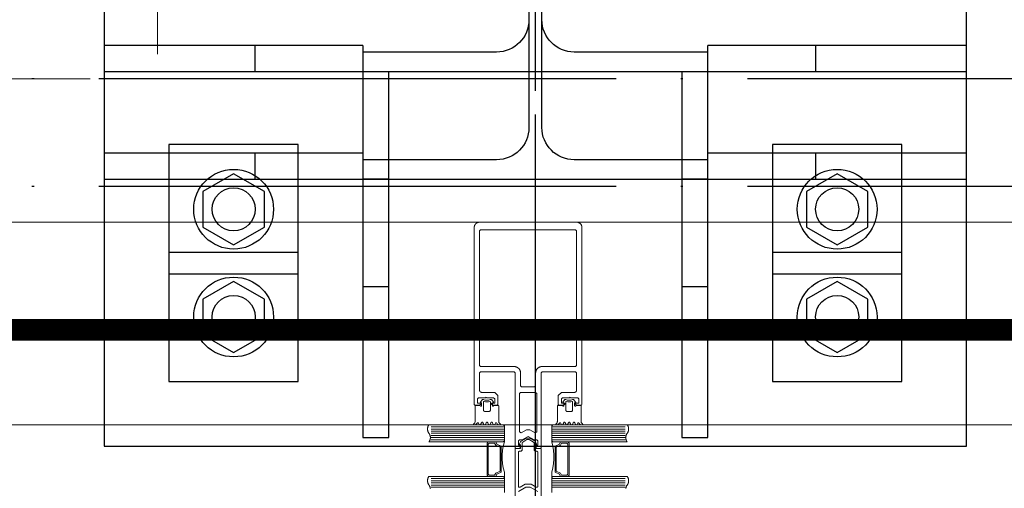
# Model space of a CAD drawing. Header units: millimetres. Extents: x 7483 to 13091, y 8111 to 13871.
# Tile 59 of 256: x 9206 to 9252, y 9223 to 9244. Entities that reach past the tile are written whole.
import ezdxf

# ---------------------------------------------------------------- set-up
doc = ezdxf.new("R2010")
doc.units = ezdxf.units.MM
for name, pattern in [('ACAD_ISO04W100', [30, 24, -3, 0, -3]), ('DGN_STYLE_2', [30.2, 18.12, -12.08]), ('KRESKAKROPKA2', [12.7, 6.35, -3.175, 0, -3.175])]:
    doc.linetypes.add(name, pattern=pattern)
doc.layers.add('a___wymiary', color=7, linetype='Continuous', lineweight=5, true_color=0x000000)
doc.layers.add('wymiary', color=7, linetype='Continuous', lineweight=5, true_color=0xb2b2b2)
for name, color, linetype in [('AS_Belki', 145, 'Continuous'), ('AS_Blachy', 30, 'Continuous'), ('AS_Kotwy', 9, 'Continuous'), ('AS_Siatki', 72, 'Continuous')]:
    doc.layers.add(name, color=color, linetype=linetype)
for name, color, linetype, lineweight in [('CZ-GR', 236, 'Continuous', 30), ('CZ-SR', 106, 'Continuous', 13), ('drzwi', 30, 'Continuous', 20), ('MEBLE PKN', 150, 'Continuous', 20), ('OSI', 64, 'KRESKAKROPKA2', 0)]:
    doc.layers.add(name, color=color, linetype=linetype, lineweight=lineweight)
doc.layers.add('konstrukcja poglądowo', color=7, linetype='Continuous', lineweight=5, true_color=0xb2b2b2, plot=False)
doc.layers.add('Powierzchnie', color=21, linetype='DGN_STYLE_2', lineweight=15, plot=False)
doc.styles.add('Arial', font='arial.ttf')
doc.dimstyles.new('wymiary agp1', dxfattribs={"dimtxt": 16, "dimasz": 5, "dimexe": 30, "dimexo": 60, "dimgap": 1.8, "dimtad": 1, "dimdec": 3, "dimrnd": 0.5, "dimdsep": 46, "dimtxsty": 'Arial', "dimblk": 'znacznik', "dimcen": 1.5, "dimse1": 1, "dimse2": 1, "dimclrd": 256, "dimazin": 0, "dimtfac": 1, "dimtdec": 3, "dimtmove": 1, "dimatfit": 3, "dimldrblk": 'znacznik', "dimfxl": 0, "dimlwd": -1, "dimarcsym": 0})

# ---------------------------------------------------------------- blocks, each defined once
blk = doc.blocks.new('zw$58')
for p, q in [((2.461288, 6.650213), (2.536239, 6.757207)), ((2.979159, 6.757207), (3.054061, 6.650213)), ((6.352965, 6.757207), (6.278063, 6.650213)), ((6.870836, 6.650213), (6.795885, 6.757207)), ((3.566666, 5.500001), (0.166666, 5.500001)), ((2.391415, 5.613097), (2.363192, 5.673681)), ((2.501424, 5.693505), (2.463924, 5.613097)), ((2.611434, 5.613097), (2.573934, 5.693505)), ((2.721444, 5.693505), (2.683944, 5.613097)), ((2.831454, 5.613097), (2.793954, 5.693505)), ((2.941415, 5.693505), (2.903915, 5.613097)), ((3.051424, 5.613097), (3.013924, 5.693505)), ((3.152206, 5.673681), (3.123934, 5.613097)), ((5.765458, 5.500001), (9.165458, 5.500001)), ((6.179918, 5.673681), (6.20819, 5.613097)), ((6.2807, 5.613097), (6.3182, 5.693505)), ((6.390709, 5.693505), (6.428209, 5.613097)), ((6.50067, 5.613097), (6.53817, 5.693505)), ((6.61068, 5.693505), (6.64818, 5.613097)), ((6.72069, 5.613097), (6.75819, 5.693505)), ((6.8307, 5.693505), (6.8682, 5.613097)), ((6.940709, 5.613097), (6.968932, 5.673681)), ((3.566666, 5.400001), (0.166666, 5.400001)), ((3.566666, 5.300001), (0.166666, 5.300001)), ((3.566666, 5.200001), (0.166666, 5.200001)), ((3.566666, 5.100001), (0.166666, 5.100001)), ((5.765458, 5.400001), (9.165458, 5.400001)), ((5.765458, 5.300001), (9.165458, 5.300001)), ((5.765458, 5.200001), (9.165458, 5.200001)), ((5.765458, 5.100001), (9.165458, 5.100001)), ((3.566666, 5.000001), (0.166666, 5.000001)), ((3.566666, 4.900001), (0.166666, 4.900001)), ((5.765458, 5.000001), (9.165458, 5.000001)), ((5.765458, 4.900001), (9.165458, 4.900001)), ((5.266521, 4.470571), (5.266521, 1.995649)), ((3.566666, 3.100001), (0.166666, 3.100001)), ((3.566666, 3.000001), (0.166666, 3.000001)), ((3.566666, 2.900001), (0.166666, 2.900001)), ((3.566666, 2.800001), (0.166666, 2.800001)), ((5.765458, 3.100001), (9.165458, 3.100001)), ((5.765458, 3.000001), (9.165458, 3.000001)), ((5.765458, 2.900001), (9.165458, 2.900001)), ((5.765458, 2.800001), (9.165458, 2.800001)), ((3.566666, 2.700001), (0.166666, 2.700001)), ((5.765458, 2.700001), (9.165458, 2.700001))]:
    blk.add_line(p, q)
for points in [[(4.266062, 4.9), (4.389267, 4.9), (4.666062, 5.059808), (4.942857, 4.9), (5.066062, 4.9), (5.116062, 4.85), (5.116062, 4.65), (5.016062, 4.65), (5.016062, 4.55), (5.066062, 4.5), (5.236062, 4.5), (5.266062, 4.53), (5.266062, 8.0002), (5.316062, 8.0502), (6.866666, 8.0502), (6.916666, 8.0002), (6.916666, 7.2002), (6.916571, 7.195838), (6.916285, 7.191485), (6.91581, 7.187147), (6.915147, 7.182835), (6.914296, 7.178556), (6.913259, 7.174318), (6.912038, 7.17013), (6.910635, 7.165998), (6.909054, 7.161932), (6.907297, 7.157938), (6.905367, 7.154025), (6.903269, 7.1502), (6.901005, 7.14647), (6.898581, 7.142842), (6.896001, 7.139324), (6.89327, 7.135921), (6.890394, 7.132641), (6.887377, 7.129489), (6.884225, 7.126472), (6.880945, 7.123596), (6.877542, 7.120865), (6.874024, 7.118285), (6.870396, 7.115861), (6.866666, 7.113598), (6.862841, 7.111499), (6.858928, 7.109569), (6.854934, 7.107812), (6.850868, 7.106231), (6.846737, 7.104828), (6.842548, 7.103608), (6.83831, 7.10257), (6.834031, 7.101719), (6.829719, 7.101056), (6.825382, 7.100581), (6.821028, 7.100295), (6.816666, 7.1002), (6.216666, 7.1002), (6.066666, 6.9502), (6.066666, 6.5302), (6.096666, 6.5002), (6.316666, 6.5002), (6.366666, 6.5502), (6.366666, 6.6002), (6.216666, 6.6002), (6.216666, 6.8002), (6.266666, 6.8502), (6.591666, 6.8502), (6.616666, 6.8752), (6.641666, 6.8502), (6.966666, 6.8502), (7.016666, 6.8002), (7.016666, 6.6002), (6.866666, 6.6002), (6.866666, 6.5502), (6.916666, 6.5002), (7.136666, 6.5002), (7.166666, 6.5302), (7.166666, 14.7502), (7.166428, 14.761105), (7.165715, 14.771989), (7.164527, 14.782832), (7.162868, 14.793612), (7.16074, 14.80431), (7.158147, 14.814905), (7.155095, 14.825377), (7.151589, 14.835705), (7.147636, 14.845871), (7.143243, 14.855855), (7.138419, 14.865637), (7.133172, 14.8752), (7.127514, 14.884525), (7.121454, 14.893594), (7.115004, 14.90239), (7.108177, 14.910897), (7.100985, 14.919098), (7.093443, 14.926977), (7.085564, 14.934519), (7.077363, 14.941711), (7.068856, 14.948538), (7.06006, 14.954988), (7.050991, 14.961048), (7.041666, 14.966706), (7.032103, 14.971953), (7.022321, 14.976777), (7.012337, 14.98117), (7.002171, 14.985123), (6.991842, 14.988629), (6.981371, 14.991682), (6.970776, 14.994274), (6.960078, 14.996402), (6.949298, 14.998061), (6.938455, 14.999249), (6.927571, 14.999962), (6.916666, 15.0002), (2.416666, 15.0002), (2.405761, 14.999962), (2.394877, 14.999249), (2.384034, 14.998061), (2.373254, 14.996402), (2.362556, 14.994274), (2.351961, 14.991682), (2.34149, 14.988629), (2.331161, 14.985123), (2.320995, 14.98117), (2.311011, 14.976777), (2.301229, 14.971953), (2.291666, 14.966706), (2.282341, 14.961048), (2.273272, 14.954988), (2.264476, 14.948538), (2.255969, 14.941711), (2.247768, 14.934519), (2.239889, 14.926977), (2.232347, 14.919098), (2.225155, 14.910897), (2.218328, 14.90239), (2.211878, 14.893594), (2.205818, 14.884525), (2.20016, 14.8752), (2.194913, 14.865637), (2.190089, 14.855855), (2.185696, 14.845871), (2.181743, 14.835705), (2.178237, 14.825377), (2.175185, 14.814905), (2.172592, 14.80431), (2.170464, 14.793612), (2.168805, 14.782832), (2.167617, 14.771989), (2.166904, 14.761105), (2.166666, 14.7502), (2.166666, 6.5302), (2.196666, 6.5002), (2.416666, 6.5002), (2.466666, 6.5502), (2.466666, 6.6002), (2.316062, 6.6002), (2.316062, 6.8002), (2.366062, 6.8502), (2.691062, 6.8502), (2.716062, 6.8752), (2.741062, 6.8502), (3.066062, 6.8502), (3.116062, 6.8002), (3.116062, 6.6002), (2.966062, 6.6002), (2.966062, 6.5502), (3.016062, 6.5002), (3.236062, 6.5002), (3.266062, 6.5302), (3.266062, 6.9502), (3.116062, 7.1002), (2.516062, 7.1002), (2.5117, 7.100295), (2.507346, 7.100581), (2.503009, 7.101056), (2.498697, 7.101719), (2.494418, 7.10257), (2.49018, 7.103608), (2.485991, 7.104828), (2.48186, 7.106231), (2.477793, 7.107812), (2.4738, 7.109569), (2.469887, 7.111499), (2.466062, 7.113598), (2.462332, 7.115861), (2.458704, 7.118285), (2.455185, 7.120865), (2.451783, 7.123596), (2.448503, 7.126472), (2.445351, 7.129489), (2.442334, 7.132641), (2.439457, 7.135921), (2.436726, 7.139324), (2.434146, 7.142842), (2.431722, 7.14647), (2.429459, 7.1502), (2.427361, 7.154025), (2.425431, 7.157938), (2.423674, 7.161932), (2.422092, 7.165998), (2.42069, 7.17013), (2.419469, 7.174318), (2.418432, 7.178556), (2.417581, 7.182835), (2.416917, 7.187147), (2.416442, 7.191485), (2.416157, 7.195838), (2.416062, 7.2002), (2.416062, 8.0002), (2.466062, 8.0502), (4.016062, 8.0502), (4.066062, 8.0002), (4.066062, 4.53), (4.096062, 4.5), (4.266062, 4.5), (4.316062, 4.55), (4.316062, 4.65), (4.216062, 4.65), (4.216062, 4.85), (4.266062, 4.9)], [(5.016062, 7.4002), (5.016062, 8.0002), (5.016347, 8.013286), (5.017203, 8.026347), (5.018628, 8.039358), (5.020619, 8.052295), (5.023173, 8.065132), (5.026284, 8.077846), (5.029947, 8.090412), (5.034154, 8.102806), (5.038898, 8.115005), (5.044169, 8.126986), (5.049958, 8.138725), (5.056254, 8.1502), (5.063044, 8.16139), (5.070316, 8.172273), (5.078056, 8.182829), (5.086248, 8.193036), (5.094878, 8.202877), (5.10393, 8.212332), (5.113385, 8.221383), (5.123225, 8.230013), (5.133433, 8.238206), (5.143989, 8.245946), (5.154872, 8.253218), (5.166062, 8.260008), (5.177537, 8.266303), (5.189276, 8.272092), (5.201257, 8.277364), (5.213456, 8.282108), (5.22585, 8.286315), (5.238416, 8.289978), (5.25113, 8.293089), (5.263967, 8.295642), (5.276904, 8.297634), (5.289915, 8.299059), (5.302976, 8.299915), (5.316062, 8.3002), (6.866062, 8.3002), (6.916062, 8.3502), (6.916062, 14.6002), (6.866062, 14.6502), (2.466062, 14.6502), (2.416062, 14.6002), (2.416062, 8.3502), (2.466062, 8.3002), (4.016062, 8.3002), (4.029147, 8.299915), (4.042208, 8.299059), (4.055219, 8.297634), (4.068156, 8.295642), (4.080993, 8.293089), (4.093707, 8.289978), (4.106273, 8.286315), (4.118668, 8.282108), (4.130867, 8.277364), (4.142847, 8.272092), (4.154586, 8.266303), (4.166062, 8.260008), (4.177251, 8.253218), (4.188135, 8.245946), (4.19869, 8.238206), (4.208898, 8.230013), (4.218739, 8.221383), (4.228194, 8.212332), (4.237245, 8.202877), (4.245875, 8.193036), (4.254068, 8.182829), (4.261807, 8.172273), (4.269079, 8.16139), (4.275869, 8.1502), (4.282165, 8.138725), (4.287954, 8.126986), (4.293225, 8.115005), (4.297969, 8.102806), (4.302177, 8.090412), (4.305839, 8.077846), (4.30895, 8.065132), (4.311504, 8.052295), (4.313495, 8.039358), (4.31492, 8.026347), (4.315776, 8.013286), (4.316062, 8.0002), (4.316062, 7.4002), (4.366062, 7.3502), (4.966062, 7.3502), (5.016062, 7.4002)], [(4.341062, 5.218579), (4.585677, 5.359808), (4.746446, 5.359808), (4.991062, 5.218579), (5.066062, 5.26188), (5.066062, 7.0502), (5.016062, 7.1002), (4.316062, 7.1002), (4.266062, 7.0502), (4.266062, 5.26188), (4.341062, 5.218579)], [(3.516666, 4.800001), (0.066666, 4.800001), (0.073644, 4.80966), (0.080273, 4.819563), (0.086543, 4.829696), (0.092447, 4.840046), (0.097977, 4.850601), (0.103127, 4.861347), (0.107889, 4.87227), (0.112258, 4.883356), (0.116227, 4.894592), (0.119793, 4.905962), (0.12295, 4.917452), (0.125694, 4.929048), (0.128022, 4.940734), (0.12993, 4.952497), (0.131418, 4.96432), (0.132481, 4.976188), (0.13312, 4.988087), (0.133333, 5.000001), (0.13312, 5.011915), (0.132481, 5.023814), (0.131418, 5.035683), (0.12993, 5.047506), (0.128022, 5.059268), (0.125694, 5.070954), (0.12295, 5.08255), (0.119793, 5.09404), (0.116227, 5.10541), (0.112258, 5.116646), (0.107889, 5.127732), (0.103127, 5.138655), (0.097977, 5.149401), (0.092447, 5.159956), (0.086543, 5.170307), (0.080273, 5.18044), (0.073644, 5.190342), (0.066666, 5.200001), (0.059688, 5.20966), (0.05306, 5.219563), (0.046789, 5.229696), (0.040885, 5.240046), (0.035355, 5.250601), (0.030206, 5.261347), (0.025443, 5.27227), (0.021075, 5.283356), (0.017105, 5.294592), (0.01354, 5.305962), (0.010383, 5.317452), (0.007639, 5.329048), (0.005311, 5.340734), (0.003402, 5.352497), (0.001915, 5.36432), (0.000851, 5.376188), (0.000213, 5.388087), (0, 5.400001), (0.000213, 5.411915), (0.000851, 5.423814), (0.001915, 5.435683), (0.003402, 5.447506), (0.005311, 5.459268), (0.007639, 5.470954), (0.010383, 5.48255), (0.01354, 5.49404), (0.017105, 5.50541), (0.021075, 5.516646), (0.025443, 5.527732), (0.030206, 5.538655), (0.035355, 5.549401), (0.040885, 5.559956), (0.046789, 5.570307), (0.05306, 5.58044), (0.059688, 5.590342), (0.066666, 5.600001), (3.516666, 5.600001), (3.566666, 5.550001), (3.566666, 4.850001), (3.516666, 4.800001)], [(5.815458, 4.800001), (9.265458, 4.800001), (9.25848, 4.80966), (9.251851, 4.819563), (9.245581, 4.829696), (9.239677, 4.840046), (9.234147, 4.850601), (9.228997, 4.861347), (9.224235, 4.87227), (9.219866, 4.883356), (9.215897, 4.894592), (9.212331, 4.905962), (9.209174, 4.917452), (9.20643, 4.929048), (9.204102, 4.940734), (9.202194, 4.952497), (9.200706, 4.96432), (9.199643, 4.976188), (9.199004, 4.988087), (9.198791, 5.000001), (9.199004, 5.011915), (9.199643, 5.023814), (9.200706, 5.035683), (9.202194, 5.047506), (9.204102, 5.059268), (9.20643, 5.070954), (9.209174, 5.08255), (9.212331, 5.09404), (9.215897, 5.10541), (9.219866, 5.116646), (9.224235, 5.127732), (9.228997, 5.138655), (9.234147, 5.149401), (9.239677, 5.159956), (9.245581, 5.170307), (9.251851, 5.18044), (9.25848, 5.190342), (9.265458, 5.200001), (9.272436, 5.20966), (9.279064, 5.219563), (9.285335, 5.229696), (9.291239, 5.240046), (9.296769, 5.250601), (9.301918, 5.261347), (9.306681, 5.27227), (9.311049, 5.283356), (9.315019, 5.294592), (9.318584, 5.305962), (9.321741, 5.317452), (9.324485, 5.329048), (9.326813, 5.340734), (9.328722, 5.352497), (9.330209, 5.36432), (9.331273, 5.376188), (9.331911, 5.388087), (9.332124, 5.400001), (9.331911, 5.411915), (9.331273, 5.423814), (9.330209, 5.435683), (9.328722, 5.447506), (9.326813, 5.459268), (9.324485, 5.470954), (9.321741, 5.48255), (9.318584, 5.49404), (9.315019, 5.50541), (9.311049, 5.516646), (9.306681, 5.527732), (9.301918, 5.538655), (9.296769, 5.549401), (9.291239, 5.559956), (9.285335, 5.570307), (9.279064, 5.58044), (9.272436, 5.590342), (9.265458, 5.600001), (5.815458, 5.600001), (5.765458, 5.550001), (5.765458, 4.850001), (5.815458, 4.800001)], [(2.814666, 3.200001), (2.764666, 3.250001), (2.764666, 4.750001), (2.814666, 4.800001), (3.164666, 4.800001), (3.214666, 4.700001), (3.414666, 4.600001), (3.414666, 3.400001), (3.214666, 3.300001), (3.164666, 3.200001), (2.814666, 3.200001)], [(2.864666, 3.250001), (2.814666, 3.300001), (2.814666, 4.700001), (2.864666, 4.750001), (3.114666, 4.750001), (3.164666, 4.650001), (3.364666, 4.550001), (3.364666, 3.450001), (3.164666, 3.350001), (3.114666, 3.250001), (2.864666, 3.250001)], [(4.266763, 4.365522), (4.34167, 4.365522), (4.391807, 4.415659), (4.391807, 4.752294), (4.392106, 4.759755), (4.393896, 4.767216), (4.396582, 4.77408), (4.400462, 4.780645), (4.404938, 4.786316), (4.410609, 4.791389), (4.416577, 4.795567), (4.614738, 4.909868), (4.718594, 4.909868), (4.916755, 4.795567), (4.922723, 4.791389), (4.928394, 4.786316), (4.93287, 4.780645), (4.93675, 4.77408), (4.939436, 4.767216), (4.941226, 4.759755), (4.941525, 4.752294), (4.941525, 4.415659), (4.991662, 4.365522), (5.066569, 4.365522), (5.074627, 4.364925), (5.082088, 4.363135), (5.08925, 4.36015), (5.096114, 4.355972), (5.102083, 4.350899), (5.107156, 4.34493), (5.111334, 4.338365), (5.114319, 4.331202), (5.116109, 4.323443), (5.116706, 4.315684), (5.116706, 2.744124), (5.116109, 2.736067), (5.11402, 2.728307), (5.111036, 2.720846), (5.106559, 2.713982), (5.101188, 2.708014), (5.09492, 2.70294), (5.088056, 2.699061), (5.080595, 2.696076), (5.072836, 2.694584), (5.064778, 2.694286), (5.056721, 2.695181), (5.048961, 2.69727), (5.041799, 2.700851), (4.808124, 2.835744), (4.525208, 2.835744), (4.291533, 2.700851), (4.284371, 2.69727), (4.276611, 2.695181), (4.268554, 2.694286), (4.260496, 2.694584), (4.252737, 2.696076), (4.245276, 2.699061), (4.238412, 2.70294), (4.232144, 2.708014), (4.226773, 2.713982), (4.222296, 2.720846), (4.219312, 2.728307), (4.217223, 2.736067), (4.216626, 2.744124), (4.216626, 4.315684), (4.217223, 4.323443), (4.219013, 4.331202), (4.221998, 4.338365), (4.226176, 4.34493), (4.231249, 4.350899), (4.237218, 4.355972), (4.244082, 4.36015), (4.251244, 4.363135), (4.258705, 4.364925), (4.266763, 4.365522)], [(6.517458, 3.200001), (6.567458, 3.250001), (6.567458, 4.750001), (6.517458, 4.800001), (6.167458, 4.800001), (6.117458, 4.700001), (5.917458, 4.600001), (5.917458, 3.400001), (6.117458, 3.300001), (6.167458, 3.200001), (6.517458, 3.200001)], [(6.467458, 3.250001), (6.517458, 3.300001), (6.517458, 4.700001), (6.467458, 4.750001), (6.217458, 4.750001), (6.167458, 4.650001), (5.967458, 4.550001), (5.967458, 3.450001), (6.167458, 3.350001), (6.217458, 3.250001), (6.467458, 3.250001)]]:
    blk.add_lwpolyline(points, close=True)
for points in [[(2.146833, 5.646098), (2.164189, 5.65806), (2.179184, 5.672875), (2.191355, 5.690084), (2.200327, 5.709158), (2.205824, 5.729508), (2.207674, 5.750505), (2.207674, 6.460003), (2.208131, 6.465215), (2.209487, 6.470268), (2.211699, 6.475009), (2.214702, 6.479294), (2.218404, 6.482992), (2.222692, 6.48599), (2.227436, 6.488199), (2.232491, 6.489549), (2.237704, 6.490001), (2.425741, 6.490001), (2.430949, 6.489542), (2.435997, 6.488185), (2.440734, 6.485973), (2.445015, 6.482972), (2.44871, 6.479274), (2.451707, 6.474991)], [(2.451693, 6.474988), (2.454694, 6.470707), (2.458394, 6.467012), (2.462679, 6.464015), (2.467419, 6.461808), (2.47247, 6.460456), (2.477679, 6.460003), (2.482889, 6.46046), (2.487939, 6.461814), (2.492678, 6.464025), (2.496961, 6.467024), (2.500658, 6.470722), (2.503656, 6.475005), (2.505866, 6.479743), (2.507219, 6.484793), (2.507674, 6.490001), (2.507674, 6.610003), (2.472518, 6.619426)], [(2.472518, 6.619418), (2.469239, 6.620607), (2.466217, 6.622349), (2.463544, 6.624588), (2.4613, 6.627259), (2.459554, 6.630279), (2.458359, 6.633556), (2.457751, 6.636991), (2.45775, 6.640479), (2.458354, 6.643915), (2.459546, 6.647193), (2.46129, 6.650215)], [(2.536208, 6.757225), (2.539267, 6.760918), (2.542875, 6.764077), (2.54694, 6.766621), (2.551359, 6.768485), (2.556019, 6.769621), (2.560799, 6.77), (2.590341, 6.77), (2.593855, 6.769796), (2.597321, 6.769183), (2.600692, 6.768167), (2.60392, 6.766764)], [(2.892686, 6.676828), (2.89628, 6.677415), (2.899921, 6.67734), (2.903487, 6.676605), (2.906862, 6.675236), (2.909932, 6.673277), (2.912596, 6.670794), (2.914766, 6.667869), (2.916369, 6.664598), (2.917353, 6.661091), (2.917684, 6.657463), (2.917684, 6.27), (2.916925, 6.261318), (2.914669, 6.252899), (2.910986, 6.245), (2.905986, 6.237861), (2.899824, 6.231698), (2.892684, 6.226699), (2.884785, 6.223015), (2.876367, 6.22076), (2.867684, 6.22), (2.647665, 6.22), (2.638982, 6.22076), (2.630564, 6.223015), (2.622665, 6.226699), (2.615525, 6.231698), (2.609363, 6.237861), (2.604363, 6.245), (2.60068, 6.252899), (2.598424, 6.261318), (2.597665, 6.27), (2.597665, 6.657463), (2.597996, 6.661089), (2.59898, 6.664594), (2.600583, 6.667862), (2.602753, 6.670787), (2.605417, 6.67327), (2.608488, 6.675229), (2.611863, 6.6766), (2.615431, 6.677338), (2.619074, 6.677416), (2.62267, 6.676834)], [(2.911432, 6.766753), (2.852144, 6.743386), (2.789537, 6.731494), (2.725812, 6.731494), (2.663205, 6.743386), (2.603917, 6.766753)], [(2.892681, 6.676829), (2.82572, 6.663984), (2.757674, 6.659679), (2.689629, 6.663984), (2.622667, 6.676829)], [(2.911439, 6.766745), (2.914664, 6.768152), (2.918032, 6.769172), (2.921496, 6.769791), (2.925008, 6.77), (2.954598, 6.77), (2.96032, 6.769445), (2.96583, 6.767809), (2.970928, 6.765153), (2.975425, 6.761573), (2.979157, 6.757202)], [(3.063668, 6.475009), (3.060669, 6.470724), (3.056971, 6.467025), (3.052687, 6.464025), (3.047947, 6.461814), (3.042895, 6.460459), (3.037684, 6.460003), (3.032473, 6.460458), (3.027421, 6.46181), (3.02268, 6.46402), (3.018395, 6.467019), (3.014696, 6.470717), (3.011695, 6.475001), (3.009484, 6.47974), (3.00813, 6.484792), (3.007674, 6.490001), (3.007674, 6.610003), (3.04288, 6.619426)], [(3.054059, 6.650215), (3.055801, 6.647197), (3.056992, 6.643923), (3.057598, 6.640492), (3.057599, 6.637008), (3.056996, 6.633577), (3.055806, 6.630302), (3.054067, 6.627283), (3.05183, 6.624613), (3.049163, 6.622371), (3.046149, 6.620626), (3.042877, 6.61943)], [(3.368516, 5.646098), (3.35116, 5.65806), (3.336165, 5.672875), (3.323994, 5.690084), (3.315022, 5.709158), (3.309525, 5.729508), (3.307674, 5.750505), (3.307674, 6.460003), (3.307219, 6.465209), (3.305866, 6.470258), (3.303658, 6.474995), (3.300661, 6.479277), (3.296966, 6.482974), (3.292685, 6.485974), (3.287949, 6.488186), (3.282901, 6.489542), (3.277694, 6.490001), (3.089657, 6.490001), (3.084445, 6.489549), (3.07939, 6.488199), (3.074647, 6.485991), (3.070359, 6.482993), (3.066657, 6.479296), (3.063654, 6.475012)], [(5.963608, 5.646098), (5.980964, 5.65806), (5.995959, 5.672875), (6.00813, 5.690084), (6.017102, 5.709158), (6.022599, 5.729508), (6.02445, 5.750505), (6.02445, 6.460003), (6.024905, 6.465209), (6.026258, 6.470258), (6.028466, 6.474995), (6.031463, 6.479277), (6.035158, 6.482974), (6.039439, 6.485974), (6.044175, 6.488186), (6.049223, 6.489542), (6.05443, 6.490001), (6.242467, 6.490001), (6.247679, 6.489549), (6.252734, 6.488199), (6.257477, 6.485991), (6.261765, 6.482993), (6.265467, 6.479296), (6.26847, 6.475012)], [(6.268456, 6.475009), (6.271455, 6.470724), (6.275153, 6.467025), (6.279437, 6.464025), (6.284177, 6.461814), (6.289229, 6.460459), (6.29444, 6.460003), (6.299651, 6.460458), (6.304703, 6.46181), (6.309444, 6.46402), (6.313729, 6.467019), (6.317428, 6.470717), (6.320429, 6.475001), (6.32264, 6.47974), (6.323994, 6.484792), (6.32445, 6.490001), (6.32445, 6.610003), (6.289244, 6.619426)], [(6.278065, 6.650215), (6.276323, 6.647197), (6.275132, 6.643923), (6.274526, 6.640492), (6.274525, 6.637008), (6.275128, 6.633577), (6.276318, 6.630302), (6.278057, 6.627283), (6.280294, 6.624613), (6.282961, 6.622371), (6.285975, 6.620626), (6.289247, 6.61943)], [(6.420685, 6.766745), (6.41746, 6.768152), (6.414092, 6.769172), (6.410628, 6.769791), (6.407116, 6.77), (6.377526, 6.77), (6.371804, 6.769445), (6.366294, 6.767809), (6.361196, 6.765153), (6.356699, 6.761573), (6.352967, 6.757202)], [(6.439438, 6.676828), (6.435844, 6.677415), (6.432203, 6.67734), (6.428637, 6.676605), (6.425262, 6.675236), (6.422192, 6.673277), (6.419528, 6.670794), (6.417358, 6.667869), (6.415755, 6.664598), (6.414771, 6.661091), (6.41444, 6.657463), (6.41444, 6.27), (6.415199, 6.261318), (6.417455, 6.252899), (6.421138, 6.245), (6.426138, 6.237861), (6.4323, 6.231698), (6.43944, 6.226699), (6.447339, 6.223015), (6.455757, 6.22076), (6.46444, 6.22), (6.684459, 6.22), (6.693142, 6.22076), (6.70156, 6.223015), (6.709459, 6.226699), (6.716599, 6.231698), (6.722761, 6.237861), (6.727761, 6.245), (6.731444, 6.252899), (6.7337, 6.261318), (6.734459, 6.27), (6.734459, 6.657463), (6.734128, 6.661089), (6.733144, 6.664594), (6.731541, 6.667862), (6.729371, 6.670787), (6.726707, 6.67327), (6.723636, 6.675229), (6.720261, 6.6766), (6.716693, 6.677338), (6.71305, 6.677416), (6.709454, 6.676834)], [(6.420692, 6.766753), (6.47998, 6.743386), (6.542587, 6.731494), (6.606312, 6.731494), (6.668919, 6.743386), (6.728207, 6.766753)], [(6.439443, 6.676829), (6.506404, 6.663984), (6.57445, 6.659679), (6.642495, 6.663984), (6.709457, 6.676829)], [(6.795916, 6.757225), (6.792857, 6.760918), (6.789249, 6.764077), (6.785184, 6.766621), (6.780765, 6.768485), (6.776105, 6.769621), (6.771325, 6.77), (6.741783, 6.77), (6.738269, 6.769796), (6.734803, 6.769183), (6.731432, 6.768167), (6.728204, 6.766764)], [(6.880431, 6.474988), (6.87743, 6.470707), (6.87373, 6.467012), (6.869445, 6.464015), (6.864705, 6.461808), (6.859654, 6.460456), (6.854445, 6.460003), (6.849235, 6.46046), (6.844185, 6.461814), (6.839446, 6.464025), (6.835163, 6.467024), (6.831466, 6.470722), (6.828468, 6.475005), (6.826258, 6.479743), (6.824905, 6.484793), (6.82445, 6.490001), (6.82445, 6.610003), (6.859606, 6.619426)], [(6.859606, 6.619418), (6.862885, 6.620607), (6.865907, 6.622349), (6.86858, 6.624588), (6.870824, 6.627259), (6.87257, 6.630279), (6.873765, 6.633556), (6.874373, 6.636991), (6.874374, 6.640479), (6.87377, 6.643915), (6.872578, 6.647193), (6.870834, 6.650215)], [(7.185291, 5.646098), (7.167935, 5.65806), (7.15294, 5.672875), (7.140769, 5.690084), (7.131797, 5.709158), (7.1263, 5.729508), (7.12445, 5.750505), (7.12445, 6.460003), (7.123993, 6.465215), (7.122637, 6.470268), (7.120425, 6.475009), (7.117422, 6.479294), (7.11372, 6.482992), (7.109432, 6.48599), (7.104688, 6.488199), (7.099633, 6.489549), (7.09442, 6.490001), (6.906383, 6.490001), (6.901175, 6.489542), (6.896127, 6.488185), (6.89139, 6.485973), (6.887109, 6.482972), (6.883414, 6.479274), (6.880417, 6.474991)], [(2.16456, 5.590142), (2.159461, 5.590082), (2.154426, 5.590885), (2.1496, 5.592529), (2.145122, 5.594966), (2.141121, 5.598126), (2.137713, 5.601917), (2.134996, 5.606231), (2.133049, 5.610943), (2.131928, 5.615916), (2.131666, 5.621007), (2.132269, 5.626069), (2.133721, 5.630955), (2.13598, 5.635526), (2.13898, 5.639648), (2.142635, 5.643202), (2.146838, 5.646087)], [(2.31109, 5.677723), (2.288957, 5.650315), (2.262359, 5.627216), (2.232121, 5.609142), (2.19918, 5.596654), (2.164559, 5.590139)], [(2.311103, 5.677724), (2.314417, 5.681831), (2.3184, 5.685293), (2.322927, 5.688002), (2.327858, 5.689876), (2.333042, 5.690856), (2.338317, 5.690912), (2.34352, 5.690042), (2.34849, 5.688273), (2.353073, 5.685659), (2.357128, 5.682282), (2.360528, 5.678247), (2.363168, 5.673677)], [(2.463934, 5.613089), (2.460447, 5.607051), (2.455965, 5.601711), (2.450624, 5.59723), (2.444586, 5.593745), (2.438035, 5.591362), (2.431169, 5.590153), (2.424198, 5.590154), (2.417333, 5.591367), (2.410783, 5.593754), (2.404747, 5.597242), (2.399408, 5.601725), (2.394929, 5.607068), (2.391445, 5.613107)], [(2.501413, 5.693504), (2.5049, 5.699542), (2.509384, 5.704884), (2.514727, 5.709366), (2.520768, 5.712852), (2.527322, 5.715237), (2.534192, 5.716448), (2.541167, 5.716448), (2.548036, 5.715237), (2.554591, 5.712852), (2.560632, 5.709366), (2.565975, 5.704884), (2.570458, 5.699542), (2.573946, 5.693504)], [(2.683956, 5.613098), (2.680468, 5.607059), (2.675985, 5.601718), (2.670641, 5.597236), (2.664601, 5.593749), (2.658046, 5.591364), (2.651177, 5.590154), (2.644201, 5.590154), (2.637332, 5.591364), (2.630778, 5.593749), (2.624737, 5.597236), (2.619394, 5.601718), (2.61491, 5.607059), (2.611423, 5.613098)], [(2.721435, 5.693513), (2.724921, 5.699551), (2.729403, 5.704891), (2.734745, 5.709372), (2.740783, 5.712857), (2.747334, 5.71524), (2.754199, 5.716449), (2.76117, 5.716447), (2.768035, 5.715235), (2.774585, 5.712848), (2.780621, 5.70936), (2.78596, 5.704877), (2.790439, 5.699534), (2.793923, 5.693494)], [(2.903924, 5.613089), (2.900438, 5.607052), (2.895958, 5.601713), (2.890618, 5.597233), (2.884582, 5.593748), (2.878033, 5.591364), (2.871169, 5.590153), (2.8642, 5.590153), (2.857336, 5.591364), (2.850787, 5.593748), (2.84475, 5.597233), (2.839411, 5.601713), (2.83493, 5.607052), (2.831444, 5.613089)], [(2.941445, 5.693494), (2.944929, 5.699534), (2.949408, 5.704877), (2.954747, 5.70936), (2.960783, 5.712848), (2.967333, 5.715235), (2.974198, 5.716447), (2.981169, 5.716449), (2.988035, 5.71524), (2.994586, 5.712857), (3.000624, 5.709372), (3.005965, 5.704891), (3.010447, 5.699551), (3.013934, 5.693513)], [(3.123946, 5.613098), (3.120458, 5.607059), (3.115975, 5.601718), (3.110632, 5.597236), (3.104591, 5.593749), (3.098036, 5.591364), (3.091167, 5.590154), (3.084192, 5.590154), (3.077322, 5.591364), (3.070768, 5.593749), (3.064727, 5.597236), (3.059384, 5.601718), (3.0549, 5.607059), (3.051413, 5.613098)], [(3.152187, 5.673687), (3.154832, 5.678255), (3.158236, 5.68229), (3.162296, 5.685666), (3.166884, 5.688278), (3.171859, 5.690045), (3.177067, 5.690913), (3.182346, 5.690855), (3.187534, 5.689873), (3.192469, 5.687997), (3.196999, 5.685285), (3.200983, 5.681821), (3.204298, 5.677713)], [(3.35079, 5.590144), (3.31618, 5.596665), (3.283251, 5.609155), (3.253023, 5.627228), (3.226434, 5.650322), (3.204308, 5.677723)], [(3.368522, 5.646108), (3.372735, 5.643225), (3.376398, 5.639671), (3.379405, 5.635547), (3.381669, 5.630974), (3.383126, 5.626082), (3.383732, 5.621015), (3.38347, 5.615918), (3.382348, 5.61094), (3.380398, 5.606224), (3.377676, 5.601906), (3.374262, 5.598112), (3.370255, 5.594951), (3.365769, 5.592516), (3.360935, 5.590876), (3.355894, 5.590078), (3.35079, 5.590147)], [(5.963602, 5.646108), (5.959389, 5.643225), (5.955726, 5.639671), (5.952719, 5.635547), (5.950455, 5.630974), (5.948998, 5.626082), (5.948392, 5.621015), (5.948654, 5.615918), (5.949776, 5.61094), (5.951726, 5.606224), (5.954448, 5.601906), (5.957862, 5.598112), (5.961869, 5.594951), (5.966355, 5.592516), (5.971189, 5.590876), (5.97623, 5.590078), (5.981334, 5.590147)], [(5.981334, 5.590144), (6.015944, 5.596665), (6.048873, 5.609155), (6.079101, 5.627228), (6.10569, 5.650322), (6.127816, 5.677723)], [(6.179937, 5.673687), (6.177292, 5.678255), (6.173888, 5.68229), (6.169828, 5.685666), (6.16524, 5.688278), (6.160265, 5.690045), (6.155057, 5.690913), (6.149778, 5.690855), (6.14459, 5.689873), (6.139655, 5.687997), (6.135125, 5.685285), (6.131141, 5.681821), (6.127826, 5.677713)], [(6.208178, 5.613098), (6.211666, 5.607059), (6.216149, 5.601718), (6.221492, 5.597236), (6.227533, 5.593749), (6.234088, 5.591364), (6.240957, 5.590154), (6.247932, 5.590154), (6.254802, 5.591364), (6.261356, 5.593749), (6.267397, 5.597236), (6.27274, 5.601718), (6.277224, 5.607059), (6.280711, 5.613098)], [(6.390679, 5.693494), (6.387195, 5.699534), (6.382716, 5.704877), (6.377377, 5.70936), (6.371341, 5.712848), (6.364791, 5.715235), (6.357926, 5.716447), (6.350955, 5.716449), (6.344089, 5.71524), (6.337538, 5.712857), (6.3315, 5.709372), (6.326159, 5.704891), (6.321677, 5.699551), (6.31819, 5.693513)], [(6.4282, 5.613089), (6.431686, 5.607052), (6.436166, 5.601713), (6.441506, 5.597233), (6.447542, 5.593748), (6.454091, 5.591364), (6.460955, 5.590153), (6.467924, 5.590153), (6.474788, 5.591364), (6.481337, 5.593748), (6.487374, 5.597233), (6.492713, 5.601713), (6.497194, 5.607052), (6.50068, 5.613089)], [(6.610689, 5.693513), (6.607203, 5.699551), (6.602721, 5.704891), (6.597379, 5.709372), (6.591341, 5.712857), (6.58479, 5.71524), (6.577925, 5.716449), (6.570954, 5.716447), (6.564089, 5.715235), (6.557539, 5.712848), (6.551503, 5.70936), (6.546164, 5.704877), (6.541685, 5.699534), (6.538201, 5.693494)], [(6.648168, 5.613098), (6.651656, 5.607059), (6.656139, 5.601718), (6.661483, 5.597236), (6.667523, 5.593749), (6.674078, 5.591364), (6.680947, 5.590154), (6.687923, 5.590154), (6.694792, 5.591364), (6.701346, 5.593749), (6.707387, 5.597236), (6.71273, 5.601718), (6.717214, 5.607059), (6.720701, 5.613098)], [(6.830711, 5.693504), (6.827224, 5.699542), (6.82274, 5.704884), (6.817397, 5.709366), (6.811356, 5.712852), (6.804802, 5.715237), (6.797932, 5.716448), (6.790957, 5.716448), (6.784088, 5.715237), (6.777533, 5.712852), (6.771492, 5.709366), (6.766149, 5.704884), (6.761666, 5.699542), (6.758178, 5.693504)], [(6.86819, 5.613089), (6.871677, 5.607051), (6.876159, 5.601711), (6.8815, 5.59723), (6.887538, 5.593745), (6.894089, 5.591362), (6.900955, 5.590153), (6.907926, 5.590154), (6.914791, 5.591367), (6.921341, 5.593754), (6.927377, 5.597242), (6.932716, 5.601725), (6.937195, 5.607068), (6.940679, 5.613107)], [(7.021021, 5.677724), (7.017707, 5.681831), (7.013724, 5.685293), (7.009197, 5.688002), (7.004266, 5.689876), (6.999082, 5.690856), (6.993807, 5.690912), (6.988604, 5.690042), (6.983634, 5.688273), (6.979051, 5.685659), (6.974996, 5.682282), (6.971596, 5.678247), (6.968956, 5.673677)], [(7.021034, 5.677723), (7.043167, 5.650315), (7.069765, 5.627216), (7.100003, 5.609142), (7.132944, 5.596654), (7.167565, 5.590139)], [(7.167564, 5.590142), (7.172663, 5.590082), (7.177698, 5.590885), (7.182524, 5.592529), (7.187002, 5.594966), (7.191003, 5.598126), (7.194411, 5.601917), (7.197128, 5.606231), (7.199075, 5.610943), (7.200196, 5.615916), (7.200458, 5.621007), (7.199855, 5.626069), (7.198403, 5.630955), (7.196144, 5.635526), (7.193144, 5.639648), (7.189489, 5.643202), (7.185286, 5.646087)], [(3.514666, 4.800001), (3.164666, 4.800001), (3.214666, 4.700001), (3.414666, 4.600001), (3.414666, 3.400001), (3.214666, 3.300001), (3.164666, 3.200001), (3.514666, 3.200001)], [(3.564666, 3.152001), (3.564666, 3.400001), (3.514666, 3.600001), (3.484666, 3.800001), (3.464666, 4.000001), (3.464666, 4.200001), (3.484666, 4.400001), (3.514666, 4.600001), (3.564666, 4.800001), (3.564666, 4.848001)], [(5.116706, 2.495826), (4.770521, 2.695778), (4.562811, 2.695778), (4.216626, 2.495826)], [(4.066811, 1.995649), (4.066811, 4.470571), (4.06711, 4.474451), (4.068005, 4.478331), (4.069497, 4.481912), (4.071586, 4.485195), (4.073974, 4.488179), (4.076958, 4.490865), (4.080241, 4.492954), (4.083822, 4.494446), (4.087702, 4.495341), (4.091582, 4.49564), (4.091582, 4.49564), (4.291533, 4.49564), (4.294816, 4.495938), (4.2978, 4.496535), (4.300785, 4.497729), (4.30347, 4.49952), (4.305858, 4.501609), (4.307947, 4.503996), (4.309439, 4.506682), (4.310633, 4.509368), (4.311528, 4.512651), (4.311528, 4.515635), (4.311528, 4.665748), (4.281685, 4.68246), (4.278999, 4.684549), (4.276611, 4.686638), (4.274821, 4.689324), (4.273329, 4.692309), (4.272135, 4.695591), (4.271836, 4.698874), (4.271836, 4.702157), (4.272433, 4.70544), (4.273627, 4.708424), (4.321377, 4.811086), (4.325256, 4.817651), (4.329733, 4.82362), (4.335403, 4.828992), (4.34167, 4.83317), (4.595937, 4.98), (4.737395, 4.98), (4.991662, 4.83317), (4.997929, 4.828992), (5.003599, 4.82362), (5.008076, 4.817651), (5.011955, 4.811086), (5.059705, 4.708424), (5.060899, 4.70544), (5.061496, 4.702157), (5.061496, 4.698874), (5.061197, 4.695591), (5.060003, 4.692309), (5.058511, 4.689324), (5.056721, 4.686638), (5.054333, 4.684549), (5.051647, 4.68246), (5.021804, 4.665748), (5.021804, 4.515635), (5.021804, 4.512651), (5.022699, 4.509368), (5.023893, 4.506682), (5.025385, 4.503996), (5.027474, 4.501609), (5.029862, 4.49952), (5.032547, 4.497729), (5.035532, 4.496535), (5.038516, 4.495938), (5.041799, 4.49564), (5.24175, 4.49564), (5.24563, 4.495341), (5.24951, 4.494446), (5.253091, 4.492954), (5.256374, 4.490865), (5.259358, 4.488179), (5.261746, 4.485195), (5.263835, 4.481912), (5.265327, 4.478331), (5.266222, 4.474451), (5.266521, 4.470571), (5.266521, 1.995649)], [(5.767458, 3.152001), (5.767458, 3.400001), (5.817458, 3.600001), (5.847458, 3.800001), (5.867458, 4.000001), (5.867458, 4.200001), (5.847458, 4.400001), (5.817458, 4.600001), (5.767458, 4.800001), (5.767458, 4.848001)], [(5.817458, 4.800001), (6.167458, 4.800001), (6.117458, 4.700001), (5.917458, 4.600001), (5.917458, 3.400001), (6.117458, 3.300001), (6.167458, 3.200001), (5.817458, 3.200001)], [(0.131418, 2.635683), (0.12993, 2.647506), (0.128022, 2.659268), (0.125694, 2.670954), (0.12295, 2.68255), (0.119793, 2.69404), (0.116227, 2.70541), (0.112258, 2.716646), (0.107889, 2.727732), (0.103127, 2.738655), (0.097977, 2.749401), (0.092447, 2.759956), (0.086543, 2.770307), (0.080273, 2.78044), (0.073644, 2.790342), (0.066666, 2.800001), (0.059688, 2.80966), (0.05306, 2.819563), (0.046789, 2.829696), (0.040885, 2.840046), (0.035355, 2.850601), (0.030206, 2.861347), (0.025443, 2.87227), (0.021075, 2.883356), (0.017105, 2.894592), (0.01354, 2.905962), (0.010383, 2.917452), (0.007639, 2.929048), (0.005311, 2.940734), (0.003402, 2.952497), (0.001915, 2.96432), (0.000851, 2.976188), (0.000213, 2.988087), (0, 3.000001), (0.000213, 3.011915), (0.000851, 3.023814), (0.001915, 3.035683), (0.003402, 3.047506), (0.005311, 3.059268), (0.007639, 3.070954), (0.010383, 3.08255), (0.01354, 3.09404), (0.017105, 3.10541), (0.021075, 3.116646), (0.025443, 3.127732), (0.030206, 3.138655), (0.035355, 3.149401), (0.040885, 3.159956), (0.046789, 3.170307), (0.05306, 3.18044), (0.059688, 3.190342), (0.066666, 3.200001), (3.516666, 3.200001), (3.566666, 3.150001), (3.566666, 2.450001)], [(9.200706, 2.635683), (9.202194, 2.647506), (9.204102, 2.659268), (9.20643, 2.670954), (9.209174, 2.68255), (9.212331, 2.69404), (9.215897, 2.70541), (9.219866, 2.716646), (9.224235, 2.727732), (9.228997, 2.738655), (9.234147, 2.749401), (9.239677, 2.759956), (9.245581, 2.770307), (9.251851, 2.78044), (9.25848, 2.790342), (9.265458, 2.800001), (9.272436, 2.80966), (9.279064, 2.819563), (9.285335, 2.829696), (9.291239, 2.840046), (9.296769, 2.850601), (9.301918, 2.861347), (9.306681, 2.87227), (9.311049, 2.883356), (9.315019, 2.894592), (9.318584, 2.905962), (9.321741, 2.917452), (9.324485, 2.929048), (9.326813, 2.940734), (9.328722, 2.952497), (9.330209, 2.96432), (9.331273, 2.976188), (9.331911, 2.988087), (9.332124, 3.000001), (9.331911, 3.011915), (9.331273, 3.023814), (9.330209, 3.035683), (9.328722, 3.047506), (9.326813, 3.059268), (9.324485, 3.070954), (9.321741, 3.08255), (9.318584, 3.09404), (9.315019, 3.10541), (9.311049, 3.116646), (9.306681, 3.127732), (9.301918, 3.138655), (9.296769, 3.149401), (9.291239, 3.159956), (9.285335, 3.170307), (9.279064, 3.18044), (9.272436, 3.190342), (9.265458, 3.200001), (5.815458, 3.200001), (5.765458, 3.150001), (5.765458, 2.450001)]]:
    blk.add_lwpolyline(points)
blk = doc.blocks.new('gfhgfhhf')
at = {"layer": 'drzwi'}
for points in [[(8218.027, 5171.151), (9892.067, 5171.151)], [(8212.072, 5161.751), (9892.067, 5161.751)]]:
    blk.add_lwpolyline(points, dxfattribs=at)
blk.add_blockref('zw$58', (8714.9, 5156.151), dxfattribs=at)
blk = doc.blocks.new('*U946')
at = {"color": 1}
blk.add_lwpolyline([(0, -42.017), (-5.143, -33.113), (-17.893, -33.113)], dxfattribs=at)
blk = doc.blocks.new('znacznik')
at = {"layer": 'a___wymiary'}
for p, q in [((0, 1.3936), (0, -1.3936)), ((1.3936, 0), (-1.3936, 0))]:
    blk.add_line(p, q, dxfattribs=at)
at = {"layer": 'a___wymiary', "const_width": 0.2}
blk.add_lwpolyline([(0.8759, 0.8759), (-0.8759, -0.8759)], dxfattribs=at)
blk = doc.blocks.new('*D1303')
at = {"layer": 'Defpoints', "color": 0, "transparency": 16777216}
for p in [(8555.286, 11469.362), (10277.023, 11469.362), (8692.028, 9219.562)]:
    blk.add_point(p, dxfattribs=at)
at = {"layer": 'wymiary', "color": 253, "true_color": 0x999999, "transparency": 16777216}
blk.add_line((8555.286, 9224.562), (8555.286, 11464.362), dxfattribs=at)
at = {"layer": 'wymiary', "color": 253, "true_color": 0x999999, "transparency": 16777216, "xscale": 5, "yscale": 5, "zscale": 5}
for p, rotation in [((8555.286, 11469.362), 90), ((8555.286, 9219.562), 270)]:
    blk.add_blockref('znacznik', p, dxfattribs=dict(at, rotation=rotation))
at = {"layer": 'wymiary', "color": 18, "true_color": 0x000000, "transparency": 16777216, "insert": (8545.317, 10344.462), "char_height": 16, "attachment_point": 5, "rotation": 90, "style": 'Arial'}
blk.add_mtext('2250', dxfattribs=at)
blk = doc.blocks.new('*D1310')
at = {"layer": 'Defpoints', "color": 0, "transparency": 16777216}
for p in [(11144.697, 9237.004), (8715.288, 9231.259), (11144.697, 9089.562)]:
    blk.add_point(p, dxfattribs=at)
at = {"layer": 'wymiary', "color": 253, "true_color": 0x999999, "transparency": 16777216}
blk.add_line((8720.288, 9089.562), (11139.697, 9089.562), dxfattribs=at)
at = {"layer": 'wymiary', "color": 253, "true_color": 0x999999, "transparency": 16777216, "xscale": 5, "yscale": 5, "zscale": 5, "rotation": 180}
blk.add_blockref('znacznik', (8715.288, 9089.562), dxfattribs=at)
at = {"layer": 'wymiary', "color": 253, "true_color": 0x999999, "transparency": 16777216, "xscale": 5, "yscale": 5, "zscale": 5}
blk.add_blockref('znacznik', (11144.697, 9089.562), dxfattribs=at)
at = {"layer": 'wymiary', "color": 18, "true_color": 0x000000, "transparency": 16777216, "insert": (9929.993, 9099.531), "char_height": 16, "attachment_point": 5, "style": 'Arial'}
blk.add_mtext('2429.5', dxfattribs=at)
blk = doc.blocks.new('*D1430')
at = {"layer": 'Defpoints', "color": 0, "transparency": 16777216}
for p in [(9212.774, 10092.702), (9129.183, 9234.912), (9212.774, 9234.912)]:
    blk.add_point(p, dxfattribs=at)
at = {"layer": 'wymiary', "color": 253, "true_color": 0x999999, "transparency": 16777216}
blk.add_line((9129.183, 10087.702), (9129.183, 9239.912), dxfattribs=at)
at = {"layer": 'wymiary', "color": 253, "true_color": 0x999999, "transparency": 16777216, "xscale": 5, "yscale": 5, "zscale": 5}
for p, rotation in [((9129.183, 10092.702), 90), ((9129.183, 9234.912), 270)]:
    blk.add_blockref('znacznik', p, dxfattribs=dict(at, rotation=rotation))
at = {"layer": 'wymiary', "color": 18, "true_color": 0x000000, "transparency": 16777216, "insert": (9119.214, 9663.807), "char_height": 16, "attachment_point": 5, "rotation": 90, "style": 'Arial'}
blk.add_mtext('858', dxfattribs=at)
blk = doc.blocks.new('fgfgfgfg')
at = {"layer": 'AS_Belki', "color": 134, "linetype": 'Continuous', "lineweight": 30, "ltscale": 0.2}
for p, q in [((-2385.863, 11326.1759), (-2385.863, 11324.0959)), ((-2385.743, 11324.0959), (-2385.743, 11326.1759)), ((-2386.163, 11323.7959), (-2387.403, 11323.7959)), ((-2387.403, 11323.7959), (-2387.403, 11323.6159)), ((-2384.203, 11323.7959), (-2385.443, 11323.7959)), ((-2384.203, 11323.6159), (-2384.203, 11323.7959)), ((-2387.403, 11323.6159), (-2384.203, 11323.6159))]:
    blk.add_line(p, q, dxfattribs=at)
at = {"layer": 'AS_Belki', "color": 134, "linetype": 'Continuous', "lineweight": 30, "ltscale": 0.2, "extrusion": (6.27875e-15, -1.51582e-14, -1)}
blk.add_arc((2386.163, 11324.0959), 0.3, 180, 270, dxfattribs=at)
at = {"layer": 'AS_Belki', "color": 134, "linetype": 'Continuous', "lineweight": 30, "ltscale": 0.2, "extrusion": (-1.51582e-14, -6.27875e-15, -1)}
blk.add_arc((2385.443, 11324.0959), 0.3, 270, 360, dxfattribs=at)
blk = doc.blocks.new('gfgfddg')
at = {"color": 6, "lineweight": 30}
blk.add_circle((-241.5639, -542.5058), 15.8652, dxfattribs=at)
at = {"layer": 'AS_Belki', "color": 6, "linetype": 'Continuous', "lineweight": 30, "ltscale": 0.2}
for p, q in [((-240.8541, -538.711), (-240.8541, -540.791)), ((-240.7341, -540.791), (-240.7341, -538.711)), ((-241.1541, -541.091), (-242.3941, -541.091)), ((-242.3941, -541.091), (-242.3941, -541.271)), ((-239.1941, -541.091), (-240.4341, -541.091)), ((-239.1941, -541.271), (-239.1941, -541.091)), ((-242.3941, -541.271), (-239.1941, -541.271))]:
    blk.add_line(p, q, dxfattribs=at)
at = {"layer": 'AS_Belki', "color": 6, "linetype": 'Continuous', "lineweight": 30, "ltscale": 0.2, "extrusion": (6.27875e-15, -1.51582e-14, -1)}
blk.add_arc((241.1541, -540.791), 0.3, 180, 270, dxfattribs=at)
at = {"layer": 'AS_Belki', "color": 6, "linetype": 'Continuous', "lineweight": 30, "ltscale": 0.2, "extrusion": (-1.51582e-14, -6.27875e-15, -1)}
blk.add_arc((240.4341, -540.791), 0.3, 270, 0, dxfattribs=at)
at = {"layer": 'AS_Blachy', "color": 6, "linetype": 'Continuous', "lineweight": 30, "ltscale": 0.2}
for p, q in [((-244.7941, -538.471), (-244.7941, -541.031)), ((-236.7941, -541.031), (-236.7941, -538.471)), ((-243.3941, -541.031), (-244.7941, -541.031)), ((-244.7941, -541.031), (-244.7941, -541.271)), ((-242.3941, -541.031), (-243.3941, -541.031)), ((-243.3941, -541.271), (-243.3941, -541.031)), ((-242.3941, -541.031), (-242.3941, -541.091)), ((-238.1941, -541.031), (-239.1941, -541.031)), ((-239.1941, -541.091), (-239.1941, -541.031)), ((-236.7941, -541.031), (-238.1941, -541.031)), ((-238.1941, -541.031), (-238.1941, -541.271)), ((-236.7941, -541.271), (-236.7941, -541.031)), ((-244.7941, -541.271), (-244.7941, -543.751)), ((-244.7941, -541.271), (-243.3941, -541.271)), ((-243.3941, -541.271), (-242.3941, -541.271)), ((-242.3941, -541.271), (-242.3941, -542.271)), ((-242.1541, -542.271), (-242.1541, -541.271)), ((-239.4341, -541.271), (-239.4341, -542.271)), ((-239.1941, -542.271), (-239.1941, -541.271)), ((-239.1941, -541.271), (-238.1941, -541.271)), ((-238.1941, -541.271), (-236.7941, -541.271)), ((-236.7941, -543.751), (-236.7941, -541.271)), ((-242.9941, -541.951), (-244.1941, -541.951)), ((-244.1941, -541.951), (-244.1941, -543.151)), ((-242.9941, -543.151), (-242.9941, -541.951)), ((-237.3941, -541.951), (-238.5941, -541.951)), ((-238.5941, -541.951), (-238.5941, -543.151)), ((-237.3941, -543.151), (-237.3941, -541.951)), ((-242.1541, -542.271), (-242.3941, -542.271)), ((-242.3941, -542.271), (-242.3941, -543.671)), ((-242.1541, -543.671), (-242.1541, -542.271)), ((-239.1941, -542.271), (-239.4341, -542.271)), ((-239.4341, -542.271), (-239.4341, -543.671)), ((-239.1941, -543.671), (-239.1941, -542.271)), ((-244.1941, -543.151), (-242.9941, -543.151)), ((-238.5941, -543.151), (-237.3941, -543.151)), ((-242.3941, -543.671), (-242.1541, -543.671)), ((-239.4341, -543.671), (-239.1941, -543.671)), ((-244.7941, -543.751), (-236.7941, -543.751))]:
    blk.add_line(p, q, dxfattribs=at)
at = {"layer": 'AS_Kotwy', "color": 6, "linetype": 'Continuous', "lineweight": 30, "ltscale": 0.2}
for p, q in [((-243.5941, -542.2215), (-243.8794, -542.3862)), ((-243.3087, -542.3862), (-243.5941, -542.2215)), ((-237.9941, -542.2215), (-238.2794, -542.3862)), ((-237.7087, -542.3862), (-237.9941, -542.2215)), ((-243.8794, -542.3862), (-243.8794, -542.7157)), ((-243.3087, -542.7157), (-243.3087, -542.3862)), ((-238.2794, -542.3862), (-238.2794, -542.7157)), ((-237.7087, -542.7157), (-237.7087, -542.3862)), ((-243.8794, -542.7157), (-243.5941, -542.8805)), ((-243.5941, -542.8805), (-243.3087, -542.7157)), ((-238.2794, -542.7157), (-237.9941, -542.8805)), ((-237.9941, -542.8805), (-237.7087, -542.7157))]:
    blk.add_line(p, q, dxfattribs=at)
for centre, radius in [((-243.5941, -542.551), 0.37), ((-237.9941, -542.551), 0.37), ((-243.5941, -542.551), 0.2), ((-237.9941, -542.551), 0.2)]:
    blk.add_circle(centre, radius, dxfattribs=at)
at = {"layer": 'AS_Siatki', "color": 6, "linetype": 'ACAD_ISO04W100', "lineweight": 30, "ltscale": 0.2}
for p, q in [((-240.7941, -576.5702), (-240.7941, -89.041)), ((392.0541, -541.341), (-407.9459, -541.341))]:
    blk.add_line(p, q, dxfattribs=at)
blk = doc.blocks.new('GHGFHGFH')
at = {"layer": 'OSI', "ltscale": 10}
for p, q in [((9229.941, 9014.914), (9229.941, 11674.712)), ((8510.288, 9241.912), (12389.895, 9241.912))]:
    blk.add_line(p, q, dxfattribs=at)

msp = doc.modelspace()

# ---------------------------------------------------------------- linework, layer by layer
at = {"layer": 'Powierzchnie', "const_width": 1}
msp.add_lwpolyline([(10286.1119, 10577.6962), (10286.1119, 9229.9116), (8725.2884, 9229.9116), (8725.2884, 10667.207)], dxfattribs=at)

# ---------------------------------------------------------------- block references
at = {"layer": 'CZ-GR', "color": 7}
msp.add_blockref('GHGFHGFH', (0, -0.35), dxfattribs=at)
at = {"layer": 'CZ-SR'}
msp.add_blockref('gfhgfhhf', (510.0352, 4063.7609), dxfattribs=at)
at = {"layer": 'konstrukcja poglądowo', "xscale": 5, "yscale": 5, "zscale": 5}
for p in [(10433.9115, 11948.2664), (10433.9115, 11943.2664)]:
    msp.add_blockref('gfgfddg', p, dxfattribs=at)
at = {"layer": 'MEBLE PKN', "rotation": 90}
msp.add_blockref('*U946', (9179.2941, 9260.6116), dxfattribs=at)
at = {"layer": 'wymiary', "xscale": 5, "yscale": 5, "zscale": 5}
msp.add_blockref('fgfgfgfg', (21158.956, -47376.1681), dxfattribs=at)

# ---------------------------------------------------------------- dimensions: what is measured, and where the dimension line sits
at = {"layer": 'wymiary'}
for base, p1, p2, picture, middle in [((8555.2864, 11469.3622), (8692.0284, 9219.5616), (10277.0226, 11469.3622), '*D1303', (8545.3172, 10344.4619)), ((9129.1832, 9234.9116), (9212.7735, 10092.7025), (9212.7735, 9234.9116), '*D1430', (9119.214, 9663.807))]:
    dim = msp.add_linear_dim(base=base, p1=p1, p2=p2, angle=90, dimstyle='wymiary agp1', override={"dimblk": 'znacznik'}, dxfattribs=at)
    dim.commit()
    dim.dimension.update_dxf_attribs({"geometry": picture, "text_midpoint": middle})
dim = msp.add_linear_dim(base=(11144.6975, 9089.5616), p1=(8715.2884, 9231.2593), p2=(11144.6975, 9237.0039), dimstyle='wymiary agp1', override={"dimblk": 'znacznik'}, dxfattribs=at)
dim.commit()
dim.dimension.update_dxf_attribs({"geometry": '*D1310', "text_midpoint": (9929.993, 9099.5307)})

doc.saveas('drawing.dxf')
